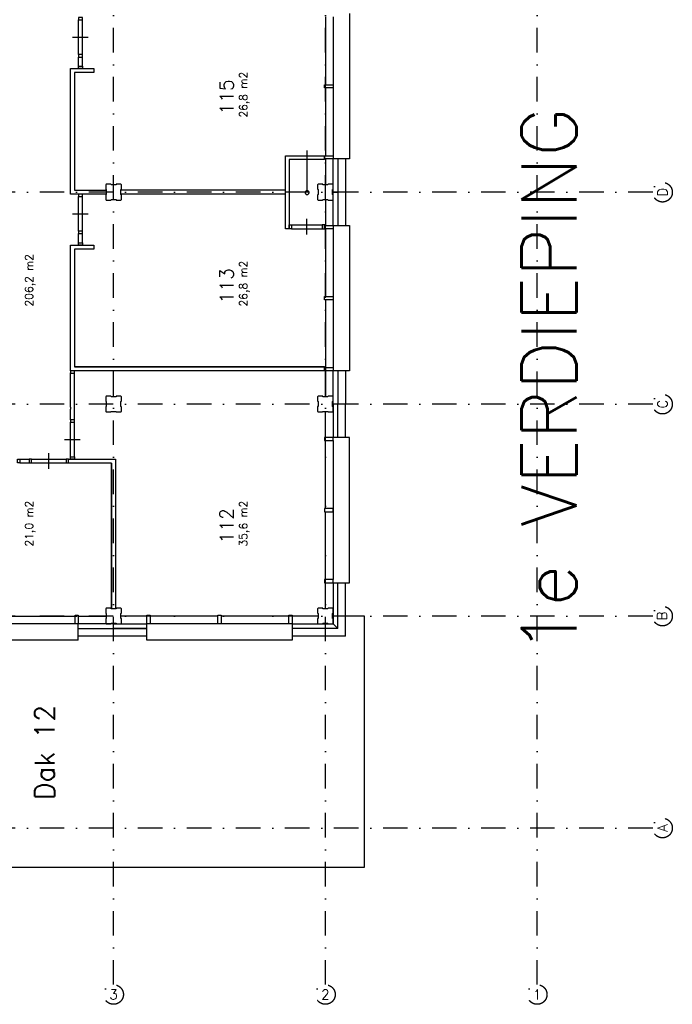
# Model space of a CAD drawing. Extents: x 36324 to 146208, y 44755 to 121475.
# Tile 21 of 28: x 129569 to 146208, y 44755 to 69842. Entities that reach past the tile are written whole.
import ezdxf
from ezdxf.enums import TextEntityAlignment as Align

# ---------------------------------------------------------------- set-up
doc = ezdxf.new("R2010")
doc.units = 0
doc.header["$LTSCALE"] = 100
doc.linetypes.add('B0302', pattern=[12.5, 6.25, -3.125, 0, -3.125])
for name, color, linetype in [('Bouwkundig', 253, 'CONTINUOUS'), ('Bouwkundig tekst', 252, 'CONTINUOUS'), ('Stramien', 252, 'B0302')]:
    doc.layers.add(name, color=color, linetype=linetype)
doc.styles.add('bouwk tekst', font='romans.shx')
doc.styles.get("Standard").update_dxf_attribs({"font": 'romans.shx'})

msp = doc.modelspace()

# ---------------------------------------------------------------- linework, layer by layer
at = {"layer": 'Bouwkundig', "linetype": 'Continuous'}
for p, q in [((137563, 69916), (137563, 66376)), ((137563, 64516), (137563, 60976)), ((130963, 59646), (130963, 60896)), ((137563, 59116), (137563, 55576)), ((130983, 54446), (129343, 54446)), ((136433, 54446), (132893, 54446))]:
    msp.add_line(p, q, dxfattribs=at)
for points in [[(137977, 69996), (137977, 66296)], [(131068, 68951), (131068, 69837)], [(131168, 68951), (131168, 69837)], [(137363, 69916), (137363, 68186)], [(130918, 69394), (131118, 69394), (131318, 69394)], [(131068, 68656), (131068, 68891)], [(131168, 68656), (131168, 68891)], [(130863, 68596), (131463, 68596)], [(130863, 65396), (130863, 68596)], [(130963, 68496), (130963, 65496)], [(131463, 68496), (130963, 68496)], [(131068, 68596), (131168, 68596)], [(131463, 68596), (131463, 68496)], [(137343, 68186), (137563, 68186)], [(137343, 68106), (137343, 68186)], [(137563, 68106), (137343, 68106)], [(137363, 68106), (137363, 66376)], [(137563, 68186), (137563, 68106)], [(136896, 65436), (136896, 66505)], [(136343, 64516), (136343, 66376)], [(136343, 66376), (136443, 66376)], [(136443, 66376), (137343, 66376)], [(136443, 66276), (136443, 64516)], [(137343, 66276), (136443, 66276)], [(137343, 66376), (137563, 66376)], [(137343, 66296), (137343, 66376)], [(137343, 66376), (137343, 66276)], [(137563, 66296), (137343, 66296)], [(137363, 66296), (137363, 65632)], [(137563, 66376), (137563, 66296)], [(137977, 66296), (137563, 66296)], [(137563, 65446), (137563, 66296)], [(137677, 66296), (137677, 65446)], [(137877, 66296), (137877, 65446)], [(130963, 65496), (131778, 65496)], [(131778, 65647), (131763, 65632)], [(131763, 65632), (131763, 65521)], [(131763, 65521), (131778, 65513)], [(131895, 65647), (131778, 65647)], [(131778, 65513), (131778, 65388)], [(131778, 65496), (131778, 65396)], [(131900, 65632), (131895, 65647)], [(132025, 65632), (131900, 65632)], [(132033, 65647), (132025, 65632)], [(132148, 65647), (132033, 65647)], [(132163, 65632), (132148, 65647)], [(132148, 65514), (132163, 65519)], [(132148, 65389), (132148, 65514)], [(136343, 65496), (132148, 65496)], [(132148, 65396), (132148, 65496)], [(132163, 65519), (132163, 65632)], [(137178, 65647), (137163, 65632)], [(137163, 65632), (137163, 65521)], [(137163, 65521), (137178, 65513)], [(137295, 65647), (137178, 65647)], [(137178, 65513), (137178, 65388)], [(137300, 65632), (137295, 65647)], [(137425, 65632), (137300, 65632)], [(137433, 65647), (137425, 65632)], [(137548, 65647), (137433, 65647)], [(137563, 65632), (137548, 65647)], [(137548, 65514), (137563, 65519)], [(137548, 65389), (137548, 65514)], [(137563, 65519), (137563, 65632)], [(131778, 65396), (130863, 65396)], [(131068, 64451), (131068, 65337)], [(131168, 64451), (131168, 65337)], [(131778, 65388), (131763, 65383)], [(131763, 65383), (131763, 65262)], [(131763, 65262), (131778, 65247)], [(131778, 65247), (131893, 65247)], [(131893, 65247), (131901, 65262)], [(131901, 65262), (132026, 65262)], [(132026, 65262), (132031, 65247)], [(132031, 65247), (132148, 65247)], [(136343, 65396), (132148, 65396)], [(132163, 65381), (132148, 65389)], [(132148, 65247), (132163, 65262)], [(132163, 65262), (132163, 65381)], [(137178, 65388), (137163, 65383)], [(137163, 65383), (137163, 65262)], [(137163, 65262), (137178, 65247)], [(137178, 65247), (137293, 65247)], [(137293, 65247), (137301, 65262)], [(137301, 65262), (137426, 65262)], [(137363, 65262), (137363, 64596)], [(137426, 65262), (137431, 65247)], [(137431, 65247), (137548, 65247)], [(137563, 65381), (137548, 65389)], [(137548, 65247), (137563, 65262)], [(137563, 64596), (137563, 65446)], [(137563, 65446), (137677, 65446)], [(137563, 65262), (137563, 65381)], [(137677, 65446), (137677, 64596)], [(137877, 65446), (137677, 65446)], [(137877, 65446), (137877, 64596)], [(130918, 64894), (131118, 64894), (131318, 64894)], [(136893, 64366), (136893, 64566), (136893, 64766)], [(136443, 64516), (136343, 64516)], [(136503, 64616), (137283, 64616)], [(136503, 64516), (137283, 64517)], [(137343, 64596), (137563, 64596)], [(137343, 64516), (137343, 64596)], [(137563, 64516), (137343, 64516)], [(137363, 64516), (137363, 62786)], [(137563, 64596), (137977, 64596)], [(137563, 64596), (137563, 64516)], [(137977, 64596), (137977, 60896)], [(131068, 64156), (131068, 64391)], [(131168, 64156), (131168, 64391)], [(130863, 64096), (131463, 64096)], [(130863, 60896), (130863, 64096)], [(130963, 63996), (130963, 60996)], [(131463, 63996), (130963, 63996)], [(131068, 64096), (131168, 64096)], [(131463, 64096), (131463, 63996)], [(137343, 62786), (137563, 62786)], [(137343, 62706), (137343, 62786)], [(137563, 62786), (137563, 62706)], [(137563, 62706), (137343, 62706)], [(137363, 62706), (137363, 60976)], [(137343, 60996), (130963, 60996)], [(130963, 60996), (137363, 60996)], [(137343, 60996), (137343, 60896)], [(137343, 60976), (137563, 60976)], [(137343, 60896), (137343, 60976)], [(137363, 60996), (137363, 60896)], [(137563, 60976), (137563, 60896)], [(137363, 60896), (130863, 60896)], [(130863, 59971), (130863, 60846)], [(137563, 60896), (137343, 60896)], [(137363, 60896), (137363, 60232)], [(137977, 60896), (137563, 60896)], [(137563, 60046), (137563, 60896)], [(137677, 60896), (137677, 60046)], [(137877, 60896), (137877, 60046)], [(131778, 60247), (131763, 60232)], [(131763, 60232), (131763, 60121)], [(131895, 60247), (131778, 60247)], [(131900, 60232), (131895, 60247)], [(132025, 60232), (131900, 60232)], [(132033, 60247), (132025, 60232)], [(132148, 60247), (132033, 60247)], [(132163, 60232), (132148, 60247)], [(132163, 60119), (132163, 60232)], [(137178, 60247), (137163, 60232)], [(137163, 60232), (137163, 60121)], [(137295, 60247), (137178, 60247)], [(137300, 60232), (137295, 60247)], [(137425, 60232), (137300, 60232)], [(137433, 60247), (137425, 60232)], [(137548, 60247), (137433, 60247)], [(137563, 60232), (137548, 60247)], [(137563, 60119), (137563, 60232)], [(130863, 59971), (130863, 59921)], [(131763, 60121), (131778, 60113)], [(131778, 59988), (131763, 59983)], [(131763, 59983), (131763, 59862)], [(131778, 60113), (131778, 59988)], [(132148, 60114), (132163, 60119)], [(132148, 59989), (132148, 60114)], [(132163, 59981), (132148, 59989)], [(132163, 59862), (132163, 59981)], [(137163, 60121), (137178, 60113)], [(137178, 59988), (137163, 59983)], [(137163, 59983), (137163, 59862)], [(137178, 60113), (137178, 59988)], [(137548, 60114), (137563, 60119)], [(137548, 59989), (137548, 60114)], [(137563, 59981), (137548, 59989)], [(137563, 60046), (137563, 59196)], [(137677, 60046), (137563, 60046)], [(137563, 59862), (137563, 59981)], [(137677, 59196), (137677, 60046)], [(137877, 60046), (137677, 60046)], [(137877, 59196), (137877, 60046)], [(130863, 59646), (130863, 59921)], [(131763, 59862), (131778, 59847)], [(131778, 59847), (131893, 59847)], [(131893, 59847), (131901, 59862)], [(131901, 59862), (132026, 59862)], [(132026, 59862), (132031, 59847)], [(132031, 59847), (132148, 59847)], [(132148, 59847), (132163, 59862)], [(137163, 59862), (137178, 59847)], [(137178, 59847), (137293, 59847)], [(137293, 59847), (137301, 59862)], [(137301, 59862), (137426, 59862)], [(137363, 59196), (137363, 59846)], [(137426, 59862), (137431, 59847)], [(137431, 59847), (137548, 59847)], [(137548, 59847), (137563, 59862)], [(130863, 58706), (130863, 59587)], [(130963, 58706), (130963, 59587)], [(130713, 59147), (130913, 59147), (131113, 59147)], [(137563, 59196), (137343, 59196)], [(137343, 59196), (137343, 59116)], [(137343, 59116), (137563, 59116)], [(137363, 57386), (137363, 59116)], [(137563, 55496), (137977, 55496), (137977, 59196), (137877, 59196)], [(137977, 59196), (137563, 59196)], [(137563, 59116), (137563, 59196)], [(137977, 55496), (137977, 59196)], [(130310, 58397), (130310, 58597), (130310, 58797)], [(129573, 58646), (129808, 58646)], [(129573, 58547), (129808, 58547)], [(129868, 58646), (130753, 58646)], [(129868, 58547), (130753, 58547)], [(130813, 58646), (132013, 58646)], [(130813, 58546), (130813, 58646)], [(131913, 58546), (130813, 58546)], [(131913, 58546), (131913, 54832)], [(131913, 54832), (131913, 58546)], [(132013, 58646), (132013, 54832)], [(132013, 58646), (132013, 54832)], [(137563, 57386), (137343, 57386)], [(137343, 57386), (137343, 57306)], [(137343, 57306), (137563, 57306)], [(137363, 55576), (137363, 57306)], [(137563, 57306), (137563, 57386)], [(137563, 55576), (137343, 55576)], [(137343, 55576), (137343, 55496)], [(137343, 55496), (137563, 55496)], [(137363, 54832), (137363, 55496)], [(137563, 55496), (137563, 55576)], [(137563, 55496), (137563, 54447)], [(137677, 54333), (137677, 55496)], [(137877, 54133), (137877, 55496)], [(131778, 54847), (131763, 54832)], [(131763, 54832), (131763, 54721)], [(131763, 54721), (131778, 54713)], [(131895, 54847), (131778, 54847)], [(131778, 54713), (131778, 54588)], [(131900, 54832), (131895, 54847)], [(132025, 54832), (131900, 54832)], [(132013, 54832), (131913, 54832)], [(132033, 54847), (132025, 54832)], [(132148, 54847), (132033, 54847)], [(132163, 54832), (132148, 54847)], [(132148, 54714), (132163, 54719)], [(132148, 54589), (132148, 54714)], [(132163, 54719), (132163, 54832)], [(137178, 54847), (137163, 54832)], [(137163, 54832), (137163, 54721)], [(137163, 54721), (137178, 54713)], [(137295, 54847), (137178, 54847)], [(137178, 54713), (137178, 54588)], [(137300, 54832), (137295, 54847)], [(137425, 54832), (137300, 54832)], [(137433, 54847), (137425, 54832)], [(137548, 54847), (137433, 54847)], [(137563, 54832), (137548, 54847)], [(137548, 54714), (137563, 54719)], [(137548, 54589), (137548, 54714)], [(137563, 54719), (137563, 54832)], [(129343, 54644), (130983, 54644)], [(130983, 54666), (131063, 54666)], [(130983, 54446), (130983, 54666)], [(131063, 54446), (130983, 54446)], [(131063, 54666), (131063, 54446)], [(131063, 54644), (131778, 54644)], [(131063, 54032), (131063, 54446)], [(131963, 54446), (131063, 54446)], [(131778, 54588), (131763, 54583)], [(131763, 54583), (131763, 54462)], [(131763, 54462), (131778, 54447)], [(131778, 54447), (131893, 54447)], [(131893, 54447), (131901, 54462)], [(131901, 54462), (132026, 54462)], [(131963, 54132), (131963, 54446)], [(131963, 54332), (131963, 54446)], [(131963, 54446), (132813, 54446)], [(132026, 54462), (132031, 54447)], [(132031, 54447), (132148, 54447)], [(132163, 54581), (132148, 54589)], [(132148, 54447), (132163, 54462)], [(132813, 54646), (132163, 54646)], [(132163, 54462), (132163, 54581)], [(132813, 54446), (132813, 54666)], [(132813, 54666), (132893, 54666)], [(136513, 54446), (136513, 54032), (132813, 54032), (132813, 54132)], [(132813, 54032), (132813, 54446)], [(132893, 54446), (132813, 54446)], [(132893, 54666), (132893, 54446)], [(134623, 54646), (132893, 54646)], [(134623, 54666), (134703, 54666)], [(134623, 54446), (134623, 54666)], [(134703, 54446), (134623, 54446)], [(134703, 54666), (134703, 54446)], [(136433, 54646), (134703, 54646)], [(136433, 54446), (136433, 54666)], [(136433, 54666), (136513, 54666)], [(136513, 54446), (136433, 54446)], [(136513, 54666), (136513, 54446)], [(137178, 54646), (136513, 54646)], [(136513, 54446), (137563, 54446)], [(137178, 54588), (137163, 54583)], [(137163, 54583), (137163, 54462)], [(137163, 54462), (137178, 54447)], [(137178, 54447), (137293, 54447)], [(137293, 54447), (137301, 54462)], [(137301, 54462), (137426, 54462)], [(137426, 54462), (137431, 54447)], [(137431, 54447), (137548, 54447)], [(137563, 54581), (137548, 54589)], [(137548, 54447), (137563, 54462)], [(137563, 54462), (137563, 54581)], [(137563, 54447), (137677, 54333)], [(137563, 54446), (137677, 54332)], [(138363, 54646), (137677, 54646)], [(138363, 48246), (138363, 54646)], [(131063, 54332), (132813, 54332)], [(132813, 54332), (131963, 54332)], [(137677, 54332), (136513, 54332)], [(131063, 54032), (129263, 54032)], [(131963, 54132), (131063, 54132)], [(132813, 54132), (131963, 54132)], [(136513, 54032), (132813, 54032)], [(137877, 54132), (136513, 54132)], [(120163, 48246), (138363, 48246)]]:
    msp.add_lwpolyline(points, dxfattribs=at)
for points in [[(131068, 69896), (131068, 69837), (131168, 69837), (131168, 69896)], [(131068, 68951), (131068, 68891), (131168, 68891), (131168, 68951)], [(131068, 68596), (131068, 68656), (131168, 68656), (131168, 68596)], [(131068, 65396), (131068, 65337), (131168, 65337), (131168, 65396)], [(136443, 64616), (136503, 64616), (136503, 64516), (136443, 64516)], [(137343, 64616), (137283, 64616), (137283, 64517), (137343, 64517)], [(131068, 64451), (131068, 64391), (131168, 64391), (131168, 64451)], [(131068, 64096), (131068, 64156), (131168, 64156), (131168, 64096)], [(130863, 60896), (130863, 60837), (130963, 60837), (130963, 60896)], [(130863, 59646), (130863, 59587), (130963, 59587), (130963, 59646)], [(130863, 58646), (130863, 58706), (130963, 58706), (130963, 58646)], [(129513, 58646), (129573, 58646), (129573, 58547), (129513, 58547)], [(129868, 58646), (129808, 58646), (129808, 58547), (129868, 58547)], [(130813, 58646), (130753, 58646), (130753, 58547), (130813, 58547)]]:
    msp.add_lwpolyline(points, close=True, dxfattribs=at)
msp.add_lwpolyline([(136896, 65486, 1), (136896, 65386, 1)], format="xyb", close=True, dxfattribs=at)
at = {"layer": 'Stramien'}
for p, q in [((131963, 45256), (131963, 121348)), ((137363, 45256), (137363, 89814)), ((142763, 45256), (142763, 89814)), ((145708, 65446), (36324, 65446)), ((145708, 60046), (36324, 60046)), ((145708, 54646), (102012, 54646)), ((145708, 49246), (118607, 49246))]:
    msp.add_line(p, q, dxfattribs=at)
for centre in [(145958, 65446), (145958, 60046), (145958, 54646), (145958, 49246), (131963, 45005), (137363, 45005), (142763, 45005)]:
    msp.add_circle(centre, 250, dxfattribs=at)

# ---------------------------------------------------------------- texts
at = {"layer": 'Bouwkundig tekst', "linetype": 'Continuous'}
for s, height, p in [('115', 350, (135020, 67424)), ('1e VERDIEPING', 1400, (143763, 53683)), ('113', 350, (135020, 62613)), ('112', 350, (135020, 56498)), ('Dak 12', 500, (130454, 49961))]:
    msp.add_text(s, height=height, rotation=90, dxfattribs=at).set_placement(p)
at = {"layer": 'Bouwkundig tekst', "linetype": 'Continuous', "char_height": 200, "width": 1805, "attachment_point": 1, "rotation": 90, "style": 'bouwk tekst'}
for s, insert in [('26,8 m2', (135169, 67346)), ('206,2 m2', (129709, 62535)), ('26,8 m2', (135169, 62535)), ('21,0 m2', (129709, 56420)), ('35,6 m2', (135169, 56420))]:
    msp.add_mtext(s, dxfattribs=dict(at, insert=insert))
at = {"layer": 'Stramien', "style": 'bouwk tekst'}
for s, p in [('D', (145958, 65447)), ('C', (145958, 60046)), ('B', (145946, 54648)), ('A', (145958, 49247))]:
    msp.add_text(s, height=250, rotation=90, dxfattribs=at).set_placement(p, align=Align.MIDDLE)
for s, p in [('3', (131963, 45005)), ('2', (137363, 45005)), ('1', (142763, 45005))]:
    msp.add_text(s, height=250, dxfattribs=at).set_placement(p, align=Align.MIDDLE)

doc.saveas('drawing.dxf')
